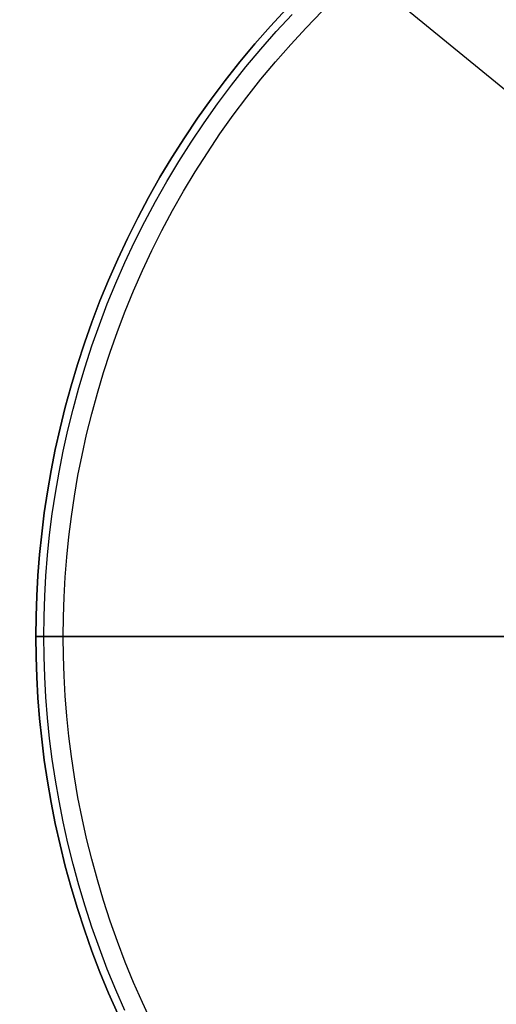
# Model space of a CAD drawing. Header units: millimetres. Extents: x -104 to 128, y -124 to 124.
# Tile 18 of 256: x -102 to -50, y -40 to 68. Entities that reach past the tile are written whole.
import ezdxf

# ---------------------------------------------------------------- set-up
doc = ezdxf.new("R2010")
doc.units = ezdxf.units.MM
doc.header["$MEASUREMENT"] = 0
doc.layers.add('Predefinito', color=5, linetype='Continuous')

msp = doc.modelspace()

# ---------------------------------------------------------------- linework, layer by layer
at = {"layer": 'Predefinito', "extrusion": (-0.612372, 0.5, 0.612372)}
for points in [[(-15.55, 1216.1), (-15.56, 1215.7), (-15.58, 1215.29), (-15.61, 1214.87), (-15.66, 1214.44), (-15.69, 1214.22), (-15.73, 1214), (-15.77, 1213.77), (-15.82, 1213.54), (-15.87, 1213.31), (-15.92, 1213.08), (-15.99, 1212.84), (-16.05, 1212.6), (-16.13, 1212.36), (-16.2, 1212.12), (-16.29, 1211.87), (-16.38, 1211.62), (-16.48, 1211.38), (-16.59, 1211.13), (-16.7, 1210.87), (-16.82, 1210.62), (-16.94, 1210.37), (-17.08, 1210.12), (-17.22, 1209.86), (-17.37, 1209.61), (-17.53, 1209.36), (-17.69, 1209.1), (-17.87, 1208.85), (-18.05, 1208.6), (-18.24, 1208.35), (-18.45, 1208.1), (-18.65, 1207.86), (-18.87, 1207.62), (-19.1, 1207.38), (-19.34, 1207.14), (-19.58, 1206.91), (-19.83, 1206.68), (-20.1, 1206.46), (-20.37, 1206.24), (-20.65, 1206.03), (-20.94, 1205.82), (-21.23, 1205.62), (-21.54, 1205.43), (-21.85, 1205.25), (-22.17, 1205.07), (-22.5, 1204.9), (-22.83, 1204.74), (-23.18, 1204.59), (-23.52, 1204.45), (-23.88, 1204.32), (-24.24, 1204.2), (-24.61, 1204.08), (-24.98, 1203.98), (-25.35, 1203.9), (-25.73, 1203.82), (-26.11, 1203.75), (-26.5, 1203.7), (-26.88, 1203.65), (-27.27, 1203.62), (-27.66, 1203.61), (-28.05, 1203.6), (-28.44, 1203.61), (-28.83, 1203.62), (-29.22, 1203.65), (-29.61, 1203.7), (-29.99, 1203.75), (-30.38, 1203.82), (-30.75, 1203.9), (-31.13, 1203.98), (-31.5, 1204.08), (-31.87, 1204.2), (-32.23, 1204.32), (-32.58, 1204.45), (-32.93, 1204.59), (-33.27, 1204.74), (-33.61, 1204.9), (-33.94, 1205.07), (-34.26, 1205.25), (-34.57, 1205.43), (-34.87, 1205.62), (-35.17, 1205.82), (-35.46, 1206.03), (-35.74, 1206.24), (-36.01, 1206.46), (-36.27, 1206.68), (-36.53, 1206.91), (-36.77, 1207.14), (-37.01, 1207.38), (-37.23, 1207.62), (-37.45, 1207.86), (-37.66, 1208.1), (-37.86, 1208.35), (-38.05, 1208.6), (-38.24, 1208.85), (-38.41, 1209.1), (-38.58, 1209.36), (-38.74, 1209.61), (-38.89, 1209.86), (-39.03, 1210.12), (-39.16, 1210.37), (-39.29, 1210.62), (-39.41, 1210.87), (-39.52, 1211.13), (-39.63, 1211.38), (-39.72, 1211.62), (-39.82, 1211.87), (-39.9, 1212.12), (-39.98, 1212.36), (-40.05, 1212.6), (-40.12, 1212.84), (-40.18, 1213.08), (-40.24, 1213.31), (-40.29, 1213.54), (-40.33, 1213.77), (-40.37, 1214), (-40.41, 1214.22), (-40.44, 1214.44), (-40.49, 1214.87), (-40.53, 1215.29), (-40.55, 1215.7), (-40.55, 1216.1)], [(-40.55, 1216.1), (-40.55, 1216.5), (-40.53, 1216.91), (-40.49, 1217.33), (-40.44, 1217.76), (-40.41, 1217.98), (-40.37, 1218.2), (-40.33, 1218.43), (-40.29, 1218.66), (-40.24, 1218.89), (-40.18, 1219.12), (-40.12, 1219.36), (-40.05, 1219.6), (-39.98, 1219.84), (-39.9, 1220.08), (-39.82, 1220.33), (-39.72, 1220.58), (-39.63, 1220.82), (-39.52, 1221.07), (-39.41, 1221.33), (-39.29, 1221.58), (-39.16, 1221.83), (-39.03, 1222.08), (-38.89, 1222.34), (-38.74, 1222.59), (-38.58, 1222.84), (-38.41, 1223.1), (-38.24, 1223.35), (-38.05, 1223.6), (-37.86, 1223.85), (-37.66, 1224.1), (-37.45, 1224.34), (-37.23, 1224.58), (-37.01, 1224.82), (-36.77, 1225.06), (-36.53, 1225.29), (-36.27, 1225.52), (-36.01, 1225.74), (-35.74, 1225.96), (-35.46, 1226.17), (-35.17, 1226.38), (-34.87, 1226.57), (-34.57, 1226.77), (-34.26, 1226.95), (-33.94, 1227.13), (-33.61, 1227.3), (-33.27, 1227.46), (-32.93, 1227.61), (-32.58, 1227.75), (-32.23, 1227.88), (-31.87, 1228), (-31.5, 1228.11), (-31.13, 1228.22), (-30.75, 1228.3), (-30.38, 1228.38), (-29.99, 1228.45), (-29.61, 1228.5), (-29.22, 1228.54), (-28.83, 1228.58), (-28.44, 1228.59), (-28.05, 1228.6), (-27.66, 1228.59), (-27.27, 1228.58), (-26.88, 1228.54), (-26.5, 1228.5), (-26.11, 1228.45), (-25.73, 1228.38), (-25.35, 1228.3), (-24.98, 1228.22), (-24.61, 1228.11), (-24.24, 1228), (-23.88, 1227.88), (-23.52, 1227.75), (-23.18, 1227.61), (-22.83, 1227.46), (-22.5, 1227.3), (-22.17, 1227.13), (-21.85, 1226.95), (-21.54, 1226.77), (-21.23, 1226.57), (-20.94, 1226.38), (-20.65, 1226.17), (-20.37, 1225.96), (-20.1, 1225.74), (-19.83, 1225.52), (-19.58, 1225.29), (-19.34, 1225.06), (-19.1, 1224.82), (-18.87, 1224.58), (-18.65, 1224.34), (-18.45, 1224.1), (-18.24, 1223.85), (-18.05, 1223.6), (-17.87, 1223.35), (-17.69, 1223.1), (-17.53, 1222.84), (-17.37, 1222.59), (-17.22, 1222.34), (-17.08, 1222.08), (-16.94, 1221.83), (-16.82, 1221.58), (-16.7, 1221.33), (-16.59, 1221.07), (-16.48, 1220.82), (-16.38, 1220.58), (-16.29, 1220.33), (-16.2, 1220.08), (-16.13, 1219.84), (-16.05, 1219.6), (-15.99, 1219.36), (-15.92, 1219.12), (-15.87, 1218.89), (-15.82, 1218.66), (-15.77, 1218.43), (-15.73, 1218.2), (-15.69, 1217.98), (-15.66, 1217.76), (-15.61, 1217.33), (-15.58, 1216.91), (-15.56, 1216.5), (-15.55, 1216.1)]]:
    msp.add_lwpolyline(points, dxfattribs=at)
at = {"layer": 'Predefinito'}
for points in [[(-72.91, 68.86), (-74.67, 66.96), (-76.38, 65.01), (-78.03, 63.03), (-79.63, 61.01), (-81.18, 58.95), (-82.67, 56.85), (-84.1, 54.72), (-85.47, 52.56), (-86.78, 50.38), (-88.03, 48.16), (-89.22, 45.93), (-90.36, 43.67), (-91.42, 41.4), (-92.43, 39.11), (-93.38, 36.81), (-94.26, 34.5), (-95.08, 32.17), (-95.84, 29.85), (-96.54, 27.52), (-97.17, 25.18), (-97.75, 22.85), (-98.27, 20.52), (-98.73, 18.2), (-99.13, 15.88), (-99.47, 13.57), (-99.76, 11.27), (-99.99, 8.99), (-100.17, 6.71), (-100.3, 4.46), (-100.37, 2.22), (-100.4, 0)], [(-72.91, 68.86), (-74.67, 66.96), (-76.38, 65.01), (-78.03, 63.03), (-79.63, 61.01), (-81.18, 58.95), (-82.67, 56.85), (-84.1, 54.72), (-85.47, 52.56), (-86.78, 50.38), (-88.03, 48.16), (-89.22, 45.93), (-90.36, 43.67), (-91.42, 41.4), (-92.43, 39.11), (-93.38, 36.81), (-94.26, 34.5), (-95.08, 32.17), (-95.84, 29.85), (-96.54, 27.52), (-97.17, 25.18), (-97.75, 22.85), (-98.27, 20.52), (-98.73, 18.2), (-99.13, 15.88), (-99.47, 13.57), (-99.76, 11.27), (-99.99, 8.99), (-100.17, 6.71), (-100.3, 4.46), (-100.37, 2.22), (-100.4, 0)], [(-100.4, 0), (-100.37, 2.22), (-100.3, 4.46), (-100.17, 6.71), (-99.99, 8.99), (-99.76, 11.27), (-99.47, 13.57), (-99.13, 15.88), (-98.73, 18.2), (-98.27, 20.52), (-97.75, 22.85), (-97.17, 25.18), (-96.54, 27.52), (-95.84, 29.85), (-95.08, 32.17), (-94.26, 34.5), (-93.38, 36.81), (-92.43, 39.11), (-91.42, 41.4), (-90.36, 43.67), (-89.22, 45.93), (-88.03, 48.16), (-86.78, 50.38), (-85.47, 52.56), (-84.1, 54.72), (-82.67, 56.85), (-81.18, 58.95), (-79.63, 61.01), (-78.03, 63.03), (-76.38, 65.01), (-74.67, 66.96), (-72.91, 68.86)], [(-99.52, 0), (-99.49, 2.2), (-99.42, 4.42), (-99.29, 6.65), (-99.12, 8.91), (-98.89, 11.17), (-98.6, 13.45), (-98.26, 15.74), (-97.86, 18.04), (-97.41, 20.34), (-96.9, 22.65), (-96.32, 24.96), (-95.69, 27.27), (-95, 29.58), (-94.25, 31.89), (-93.43, 34.19), (-92.56, 36.49), (-91.62, 38.77), (-90.62, 41.04), (-89.56, 43.29), (-88.44, 45.53), (-87.26, 47.74), (-86.02, 49.93), (-84.72, 52.1), (-83.36, 54.24), (-81.94, 56.35), (-80.47, 58.43), (-78.94, 60.47), (-77.35, 62.48), (-75.71, 64.44), (-74.02, 66.37), (-72.28, 68.25)], [(-97.4, 0), (-97.37, 2.15), (-97.3, 4.32), (-97.18, 6.51), (-97, 8.72), (-96.78, 10.93), (-96.5, 13.16), (-96.17, 15.4), (-95.78, 17.65), (-95.33, 19.91), (-94.83, 22.17), (-94.27, 24.43), (-93.65, 26.69), (-92.97, 28.95), (-92.24, 31.21), (-91.44, 33.46), (-90.59, 35.71), (-89.67, 37.94), (-88.69, 40.16), (-87.66, 42.36), (-86.56, 44.55), (-85.4, 46.72), (-84.19, 48.86), (-82.92, 50.99), (-81.58, 53.08), (-80.2, 55.14), (-78.75, 57.18), (-77.25, 59.18), (-75.7, 61.14), (-74.1, 63.06), (-72.44, 64.95), (-70.74, 66.79), (-68.99, 68.59)], [(99.6, 0), (-100.4, 0)], [(-97.4, 0), (-12.7, 0)], [(-91.42, -41.4), (-92.43, -39.11), (-93.38, -36.81), (-94.26, -34.5), (-95.08, -32.17), (-95.84, -29.85), (-96.54, -27.52), (-97.17, -25.18), (-97.75, -22.85), (-98.27, -20.52), (-98.73, -18.2), (-99.13, -15.88), (-99.47, -13.57), (-99.76, -11.27), (-99.99, -8.99), (-100.17, -6.71), (-100.3, -4.46), (-100.37, -2.22), (-100.4, 0)], [(-100.4, 0), (-100.37, -2.22), (-100.3, -4.46), (-100.17, -6.71), (-99.99, -8.99), (-99.76, -11.27), (-99.47, -13.57), (-99.13, -15.88), (-98.73, -18.2), (-98.27, -20.52), (-97.75, -22.85), (-97.17, -25.18), (-96.54, -27.52), (-95.84, -29.85), (-95.08, -32.17), (-94.26, -34.5), (-93.38, -36.81), (-92.43, -39.11), (-91.42, -41.4)], [(-91.42, -41.4), (-92.43, -39.11), (-93.38, -36.81), (-94.26, -34.5), (-95.08, -32.17), (-95.84, -29.85), (-96.54, -27.52), (-97.17, -25.18), (-97.75, -22.85), (-98.27, -20.52), (-98.73, -18.2), (-99.13, -15.88), (-99.47, -13.57), (-99.76, -11.27), (-99.99, -8.99), (-100.17, -6.71), (-100.3, -4.46), (-100.37, -2.22), (-100.4, 0)], [(-90.62, -41.04), (-91.62, -38.77), (-92.56, -36.49), (-93.43, -34.19), (-94.25, -31.89), (-95, -29.58), (-95.69, -27.27), (-96.32, -24.96), (-96.9, -22.65), (-97.41, -20.34), (-97.86, -18.04), (-98.26, -15.74), (-98.6, -13.45), (-98.89, -11.17), (-99.12, -8.91), (-99.29, -6.65), (-99.42, -4.42), (-99.49, -2.2), (-99.52, 0)], [(-87.66, -42.36), (-88.69, -40.16), (-89.67, -37.94), (-90.59, -35.71), (-91.44, -33.46), (-92.24, -31.21), (-92.97, -28.95), (-93.65, -26.69), (-94.27, -24.43), (-94.83, -22.17), (-95.33, -19.91), (-95.78, -17.65), (-96.17, -15.4), (-96.5, -13.16), (-96.78, -10.93), (-97, -8.72), (-97.18, -6.51), (-97.3, -4.32), (-97.37, -2.15), (-97.4, 0)]]:
    msp.add_lwpolyline(points, dxfattribs=at)
at = {"layer": 'Predefinito', "extrusion": (0, 1, 0)}
msp.add_lwpolyline([(100.4, -3), (100.4, -2.93), (100.39, -2.87), (100.39, -2.8), (100.38, -2.73), (100.38, -2.66), (100.37, -2.59), (100.36, -2.52), (100.35, -2.45), (100.33, -2.38), (100.32, -2.31), (100.3, -2.24), (100.28, -2.17), (100.26, -2.1), (100.24, -2.03), (100.21, -1.97), (100.19, -1.9), (100.16, -1.83), (100.13, -1.76), (100.1, -1.69), (100.06, -1.62), (100.03, -1.56), (99.99, -1.49), (99.95, -1.42), (99.91, -1.36), (99.86, -1.29), (99.82, -1.23), (99.77, -1.17), (99.73, -1.11), (99.68, -1.05), (99.62, -0.99), (99.57, -0.93), (99.52, -0.88), (99.46, -0.82), (99.41, -0.77), (99.35, -0.72), (99.29, -0.67), (99.23, -0.62), (99.16, -0.58), (99.1, -0.53), (99.04, -0.49), (98.97, -0.45), (98.91, -0.41), (98.84, -0.37), (98.77, -0.34), (98.71, -0.3), (98.64, -0.27), (98.57, -0.24), (98.5, -0.21), (98.43, -0.18), (98.36, -0.16), (98.29, -0.14), (98.22, -0.12), (98.15, -0.1), (98.08, -0.08), (98.01, -0.06), (97.94, -0.05), (97.87, -0.04), (97.8, -0.03), (97.73, -0.02), (97.67, -0.01), (97.6, -0.01), (97.53, 0), (97.46, 0), (97.4, 0)], dxfattribs=at)
at = {"layer": 'Predefinito', "extrusion": (1, 0, 0)}
msp.add_lwpolyline([(0, -40), (0, -3)], dxfattribs=at)
at = {"layer": 'Predefinito'}
msp.add_polyline3d([(-102.17, 103.5, 1650.27), (10.21, 11.74, 1537.89)], dxfattribs=at)

doc.saveas('drawing.dxf')
